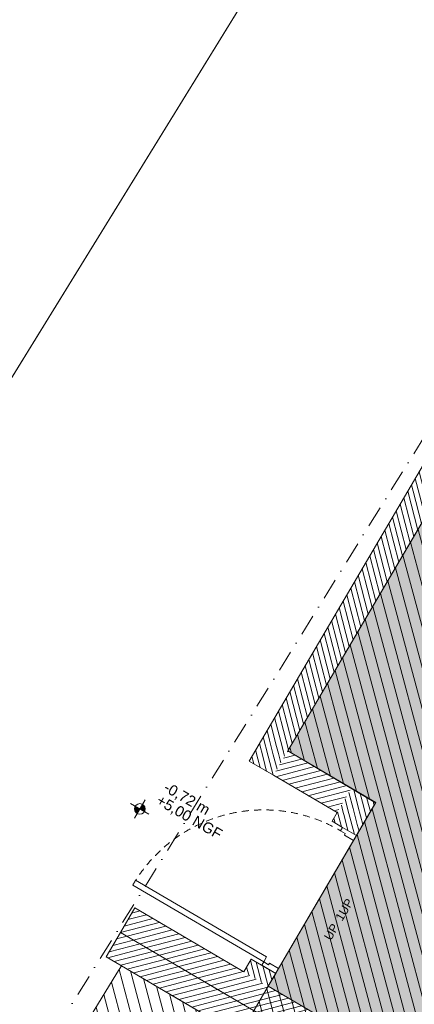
# Model space of a CAD drawing. Header units: millimetres. Extents: x -107151 to 48086, y -42122 to 43779.
# Tile 20 of 38: x -84481 to -81687, y 10023 to 16984. Entities that reach past the tile are written whole.
import ezdxf
from ezdxf.enums import TextEntityAlignment as Align

# ---------------------------------------------------------------- set-up
doc = ezdxf.new("R2010")
doc.units = ezdxf.units.MM
doc.header["$MEASUREMENT"] = 0
doc.linetypes.add('! FIN Pointille', pattern=[87.5, 50, -37.5])
doc.linetypes.add('! URB Limite propriété', pattern=[300, 150, -75, 0, -75])
for name, color, linetype in [('01-STR_Dalles.ARCHI', 7, 'Continuous'), ('01-STR_Murs extérieurs.ARCHI', 7, 'Continuous'), ('01-STR_Murs.ARCHI', 7, 'Continuous'), ('03-SURFACE _ Utile.ARCHI', 7, 'Continuous'), ('05-INF _ COTATIONS.ARCHI', 7, 'Continuous'), ('06-REP _ DESSIN.ARCHI', 7, 'Continuous'), ('07-VRD_Cadastre.ARCHI', 7, 'Continuous'), ('07-VRD_Terrain EDL_Environnement.ARCHI', 7, 'Continuous'), ('Marques de porte Archicad', 7, 'Continuous'), ('Marques de Zone Archicad', 7, 'Continuous'), ('Nouveau_07-VRD_Terrain EDL_Parcelle.ARCHI', 7, 'Continuous'), ('Portes Archicad', 7, 'Continuous')]:
    doc.layers.add(name, color=color, linetype=linetype)
doc.styles.add('STYLE_GENERE_1', font='arial.ttf')
doc.styles.add('STYLE_GENERE_2', font='arial.ttf')
pattern_1 = [(14.63202, (0, 0), (-9.47288, 36.283806), [])]
pattern_2 = [(284.5001, (0, 0), (36.30552, 9.389314), [])]
pattern_3 = [(284.63202, (0, 0), (36.283806, 9.47288), [])]

# ---------------------------------------------------------------- blocks, each defined once
blk = doc.blocks.new('Dalle_2_1', base_point=(-87430.6, 4298.7))
at = {"layer": '01-STR_Dalles.ARCHI', "color": 7, "linetype": 'Continuous', "lineweight": 5, "flags": 128}
blk.add_lwpolyline([(-87430.6, 4298.7), (-82255.2, 1307.4), (-82677.4, 463.1), (-75900.5, -3502.5), (-71923.2, 3207), (-71765.3, 3113.4), (-70549.2, 5164.8), (-77730.5, 9364.8), (-76774.8, 10994.8), (-81450.8, 13736.5), (-82582.8, 11814.7), (-81961.1, 11448.4), (-82923.4, 9806), (-83760.5, 10296.5), (-83793.1, 10243.2)], close=True, dxfattribs=at)
blk = doc.blocks.new('Local Tranfo._VEFA_20_1', base_point=(-79880.5, 10719))
at = {"layer": '03-SURFACE _ Utile.ARCHI', "linetype": 'Continuous', "lineweight": 0, "true_color": 0xe4e4e4}
blk.add_hatch(color=254, dxfattribs=at).paths.add_polyline_path([(-79008.1, 7975.5), (-77221.3, 11025), (-81550.8, 13566.8), (-82582.8, 11814.7), (-81960.2, 11449.9), (-82721.2, 10151.1)])
at = {"layer": 'Marques de Zone Archicad', "color": 7, "lineweight": 5, "insert": (-80045.1, 10967.4), "char_height": 100, "attachment_point": 1, "rotation": 329.99971, "style": 'STYLE_GENERE_1'}
blk.add_mtext('\\A1;{\\pql;\\pt0,50;\\fArial|b0|i0|c0|p0;\\W1.000000;16,68\\fArial|b0|i0|c0|p0;\\W1.000000;\\A1{\\H.66x;\\S^  ;}\\fArial|b0|i0|c0|p0;\\W1.000000; m\\fArial|b0|i0|c0|p0;\\W1.000000;\\A1{\\H.66x;\\S2^  ;}}', dxfattribs=at)
at = {"layer": 'Marques de Zone Archicad', "color": 7, "lineweight": 5}
for tag, height, style, p in [('ROOM_NAME', 125, 'STYLE_GENERE_2', (-80146.1, 11297.3)), ('measuredAreaCode', 100, 'STYLE_GENERE_1', (-80263.9, 11098.9)), ('DUMMY_862', 100, 'STYLE_GENERE_1', (-80362.1, 10928.8)), ('DUMMY_863', 100, 'STYLE_GENERE_1', (-80460.3, 10758.7)), ('stFloorCovering_0', 100, 'STYLE_GENERE_1', (-80091.5, 10772.5)), ('DUMMY_861', 125, 'STYLE_GENERE_2', (-79222.2, 10792.5)), ('stFloorCovering_1', 100, 'STYLE_GENERE_1', (-80123.7, 10564.3))]:
    blk.add_attdef(tag, text='', height=height, rotation=329.99971, dxfattribs=dict(at, style=style)).set_placement(p, align=Align.TOP_LEFT)
blk = doc.blocks.new('Maillage_2_1', base_point=(-73359, 28352))
at = {"layer": '07-VRD_Terrain EDL_Environnement.ARCHI', "color": 7, "linetype": 'Continuous', "lineweight": 5, "flags": 128}
blk.add_lwpolyline([(-97121.9, -5939.3), (-80319.8, 21290.2), (-78911.6, 23894.7, -0.240513), (-77131, 24310.4), (-32209.1, -1806.3, -0.399601)], format="xyb", dxfattribs=at)
blk = doc.blocks.new('Mur_17_1', base_point=(-83766.9, 10532))
at = {"layer": '01-STR_Murs extérieurs.ARCHI', "linetype": 'Continuous', "lineweight": 0, "true_color": 0x000000}
h = blk.add_hatch(dxfattribs=at)
h.set_pattern_fill('Hachure_simple_0001', color=18, style=0, pattern_type=2)
h.set_pattern_definition(pattern_1)
h.paths.add_polyline_path([(-83766.9, 10532), (-83868, 10359.4), (-79037.8, 7529.2), (-78936.7, 7701.8)])
h = blk.add_hatch(dxfattribs=at)
h.set_pattern_fill('Hachure_simple_0001', color=18, style=0, pattern_type=2)
h.set_pattern_definition(pattern_1)
h.paths.add_polyline_path([(-78936.7, 7701.8), (-79037.8, 7529.2), (-78865.2, 7428.1)])
h = blk.add_hatch(dxfattribs=at)
h.set_pattern_fill('Hachure_simple_0001', color=18, style=0, pattern_type=2)
h.set_pattern_definition(pattern_1)
h.paths.add_polyline_path([(-78764.1, 7600.7), (-78936.7, 7701.8), (-78865.2, 7428.1)])
at = {"layer": '01-STR_Murs extérieurs.ARCHI', "color": 7, "linetype": 'Continuous', "lineweight": 5, "flags": 128}
for points in [[(-83868, 10359.4), (-83766.9, 10532)], [(-82994.9, 10079.7), (-83766.9, 10532)], [(-83868, 10359.4), (-79382.9, 7731.5)], [(-79109.2, 7802.9), (-82822.3, 9978.6)], [(-79210.4, 7630.3), (-78865.2, 7428.1)]]:
    blk.add_lwpolyline(points, dxfattribs=at)
at = {"layer": '01-STR_Murs.ARCHI', "color": 7, "linetype": 'Continuous', "lineweight": 5, "flags": 128}
blk.add_lwpolyline([(-78865.2, 7428.1), (-78764.1, 7600.7)], dxfattribs=at)
blk = doc.blocks.new('Mur_36_1', base_point=(-82856.9, 11743.4))
at = {"layer": '01-STR_Murs extérieurs.ARCHI', "linetype": 'Continuous', "lineweight": 0, "true_color": 0x000000}
h = blk.add_hatch(dxfattribs=at)
h.set_pattern_fill('Hachure_simple_0001', color=18, style=0, pattern_type=2)
h.set_pattern_definition(pattern_2)
h.paths.add_polyline_path([(-81621.9, 13840.1), (-81723.2, 13668), (-81550.8, 13566.8), (-81621.6, 13840)])
h = blk.add_hatch(dxfattribs=at)
h.set_pattern_fill('Hachure_simple_0001', color=18, style=0, pattern_type=2)
h.set_pattern_definition(pattern_2)
h.paths.add_polyline_path([(-81621.6, 13840), (-81621.7, 13840.4), (-81621.9, 13840.1)])
h = blk.add_hatch(dxfattribs=at)
h.set_pattern_fill('Hachure_simple_0001', color=18, style=0, pattern_type=2)
h.set_pattern_definition(pattern_2)
h.paths.add_polyline_path([(-81621.7, 13840.4), (-81550.8, 13566.8), (-81449.3, 13739.1)])
h = blk.add_hatch(dxfattribs=at)
h.set_pattern_fill('Hachure_simple_0001', color=18, style=0, pattern_type=2)
h.set_pattern_definition(pattern_2)
h.paths.add_polyline_path([(-82582.8, 11814.7), (-81550.8, 13566.8), (-81723.2, 13668), (-82755.4, 11915.8)])
h = blk.add_hatch(dxfattribs=at)
h.set_pattern_fill('Hachure_simple_0001', color=18, style=0, pattern_type=2)
h.set_pattern_definition(pattern_2)
h.paths.add_polyline_path([(-82755.4, 11915.8), (-82856.9, 11743.4), (-82582.8, 11814.7)])
h = blk.add_hatch(dxfattribs=at)
h.set_pattern_fill('Hachure_simple_0001', color=18, style=0, pattern_type=2)
h.set_pattern_definition(pattern_2)
h.paths.add_polyline_path([(-82582.8, 11814.7), (-82856.9, 11743.4), (-82684.3, 11642.3)])
at = {"layer": '01-STR_Murs extérieurs.ARCHI', "color": 7, "linetype": 'Continuous', "lineweight": 5, "flags": 128}
for points in [[(-81621.7, 13840.4), (-82856.9, 11743.4)], [(-82582.8, 11814.7), (-81550.8, 13566.8)], [(-82856.9, 11743.4), (-82684.3, 11642.3)]]:
    blk.add_lwpolyline(points, dxfattribs=at)
at = {"layer": '01-STR_Murs.ARCHI', "color": 7, "linetype": 'Continuous', "lineweight": 5, "flags": 128}
blk.add_lwpolyline([(-81621.7, 13840.4), (-81449.3, 13739.1)], dxfattribs=at)
blk = doc.blocks.new('Porte 27_13')
at = {"layer": 'Portes Archicad', "color": 7, "linetype": 'Continuous', "lineweight": 5}
for p, q in [((497, 0), (497, 1074)), ((497, 1074), (537, 1074)), ((537, 1074), (537, 0)), ((-565, 85), (-565, 0)), ((565, 85), (565, 0)), ((-537, 0), (-565, 0)), ((-565, 0), (-565, -115)), ((-565, 0), (-565, -115)), ((-565, 0), (-565, -115)), ((-537, -40), (-537, 0)), ((537, 0), (497, 0)), ((565, 0), (537, 0)), ((537, 0), (537, -40)), ((565, -115), (565, 0)), ((565, 0), (565, -115)), ((565, 0), (565, -115)), ((-525, -40), (-537, -40)), ((-525, -115), (-525, -40)), ((537, -40), (525, -40)), ((525, -40), (525, -115)), ((-565, -115), (-525, -115)), ((525, -115), (565, -115))]:
    blk.add_line(p, q, dxfattribs=at)
at = {"layer": 'Portes Archicad', "color": 8, "linetype": '! FIN Pointille', "lineweight": 5}
blk.add_arc((537, 0), 1074, 90, 180, dxfattribs=at)
blk = doc.blocks.new('Marque porte 27_3')
at = {"layer": 'Marques de porte Archicad', "color": 7, "lineweight": 5, "style": 'STYLE_GENERE_1'}
for tag, p in [('DUMMY_228_0', (-158.6, -397.4)), ('DUMMY_228_1', (0, -397.4))]:
    blk.add_attdef(tag, text='', height=60, dxfattribs=at).set_placement(p, align=Align.TOP_LEFT)
blk = doc.blocks.new('Mur_101_1', base_point=(-82994.9, 10079.7))
at = {"layer": '01-STR_Murs extérieurs.ARCHI', "linetype": 'Continuous', "lineweight": 0, "true_color": 0x000000}
h = blk.add_hatch(dxfattribs=at)
h.set_pattern_fill('Hachure_simple_0001', color=18, style=0, pattern_type=2)
h.set_pattern_definition(pattern_3)
h.paths.add_polyline_path([(-82132.8, 11551), (-82233.9, 11378.4), (-81960.2, 11449.9)])
h = blk.add_hatch(dxfattribs=at)
h.set_pattern_fill('Hachure_simple_0001', color=18, style=0, pattern_type=2)
h.set_pattern_definition(pattern_3)
h.paths.add_polyline_path([(-82233.9, 11378.4), (-82061.3, 11277.3), (-81960.2, 11449.9)])
h = blk.add_hatch(dxfattribs=at)
h.set_pattern_fill('Hachure_simple_0001', color=18, style=0, pattern_type=2)
h.set_pattern_definition(pattern_3)
h.paths.add_polyline_path([(-82233.9, 11378.4), (-82269.5, 11317.6), (-82097, 11216.5), (-82061.3, 11277.3)])
h = blk.add_hatch(dxfattribs=at)
h.set_pattern_fill('Hachure_simple_0001', color=18, style=0, pattern_type=2)
h.set_pattern_definition(pattern_3)
h.paths.add_polyline_path([(-82893.8, 10252.2), (-82721.2, 10151.1), (-82668.3, 10241.5), (-82840.8, 10342.6)])
at = {"layer": '01-STR_Murs extérieurs.ARCHI', "color": 7, "linetype": 'Continuous', "lineweight": 5}
for p, q in [((-82269.5, 11317.6), (-82196.2, 11274.6)), ((-82196.2, 11274.6), (-82097, 11216.5)), ((-82840.8, 10342.6), (-82767.5, 10299.7)), ((-82767.5, 10299.7), (-82668.3, 10241.5))]:
    blk.add_line(p, q, dxfattribs=at)
at = {"layer": '01-STR_Murs extérieurs.ARCHI', "color": 7, "linetype": 'Continuous', "lineweight": 5, "flags": 128}
for points in [[(-81960.2, 11449.9), (-82132.8, 11551)], [(-82097, 11216.5), (-81960.2, 11449.9)], [(-82233.9, 11378.4), (-82269.5, 11317.6)], [(-82840.8, 10342.6), (-82893.8, 10252.2)], [(-82721.2, 10151.1), (-82668.3, 10241.5)]]:
    blk.add_lwpolyline(points, dxfattribs=at)
at = {"layer": 'Marques de porte Archicad', "color": 7, "lineweight": 5}
ref = blk.add_blockref('Marque porte 27_3', (-82555.2, 10830.1), dxfattribs=dict(at, rotation=59.63202045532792))
ref.add_attrib('DUMMY_228', 'UP', dxfattribs={"color": 7, "lineweight": 5, "height": 60, "rotation": 59.63202, "style": 'STYLE_GENERE_1'}).set_placement((-82329.7, 10500.5), align=Align.TOP_LEFT)
ref.add_attrib('DUMMY_228_1', '1UP', dxfattribs={"color": 7, "lineweight": 5, "height": 60, "rotation": 59.63202, "style": 'STYLE_GENERE_1'}).set_placement((-82249.5, 10637.3), align=Align.TOP_LEFT)
at = {"layer": 'Portes Archicad', "color": 7, "linetype": 'Continuous', "lineweight": 5, "xscale": -1, "zscale": 1000, "rotation": 59.63202045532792}
blk.add_blockref('Porte 27_13', (-82481.8, 10787.1), dxfattribs=at)
blk = doc.blocks.new('Mur_132_1', base_point=(-78764.1, 7600.7))
at = {"layer": '01-STR_Murs extérieurs.ARCHI', "linetype": 'Continuous', "lineweight": 0, "true_color": 0x000000}
h = blk.add_hatch(dxfattribs=at)
h.set_pattern_fill('Hachure_simple_0001', color=18, style=0, pattern_type=2)
h.set_pattern_definition([(194.63202, (0, 0), (-9.47288, 36.283806), [])])
h.paths.add_polyline_path([(-78835.6, 7874.4), (-83665.7, 10704.6), (-83766.9, 10532), (-78936.7, 7701.8)])
at = {"layer": '01-STR_Murs extérieurs.ARCHI', "color": 7, "linetype": 'Continuous', "lineweight": 5, "flags": 128}
for points in [[(-83665.7, 10704.6), (-83766.9, 10532)], [(-82893.8, 10252.2), (-83665.7, 10704.6)], [(-83766.9, 10532), (-79281.8, 7904)], [(-79008.1, 7975.5), (-82721.2, 10151.1)], [(-79109.2, 7802.9), (-78936.7, 7701.8)]]:
    blk.add_lwpolyline(points, dxfattribs=at)
blk = doc.blocks.new('Mur_145_1', base_point=(-82233.9, 11378.4))
at = {"layer": '01-STR_Murs extérieurs.ARCHI', "linetype": 'Continuous', "lineweight": 0, "true_color": 0x000000}
h = blk.add_hatch(dxfattribs=at)
h.set_pattern_fill('Hachure_simple_0001', color=18, style=0, pattern_type=2)
h.set_pattern_definition([(14.63202, (0, 0), (-9.47288, 36.283806), [])])
h.paths.add_polyline_path([(-82684.3, 11642.3), (-82233.9, 11378.4), (-82132.8, 11551), (-82582.8, 11814.7)])
at = {"layer": '01-STR_Murs extérieurs.ARCHI', "color": 7, "linetype": 'Continuous', "lineweight": 5, "flags": 128}
for points in [[(-82132.8, 11551), (-82582.8, 11814.7)], [(-82684.3, 11642.3), (-82233.9, 11378.4)]]:
    blk.add_lwpolyline(points, dxfattribs=at)
blk = doc.blocks.new('Cote de niveau_3_1', base_point=(-83630.2, 11404.8))
at = {"layer": '05-INF _ COTATIONS.ARCHI', "linetype": 'Continuous', "lineweight": 5}
for points in [[(-83630.2, 11404.8), (-83662.6, 11423.5), (-83667.3, 11409.7), (-83666.4, 11395.1), (-83659.9, 11382), (-83648.9, 11372.3)], [(-83630.2, 11404.8), (-83597.7, 11386), (-83593, 11399.9), (-83593.9, 11414.5), (-83600.4, 11427.6), (-83611.4, 11437.3)]]:
    blk.add_hatch(color=7, dxfattribs=at).paths.add_polyline_path(points)
at = {"layer": '05-INF _ COTATIONS.ARCHI', "color": 7, "linetype": 'Continuous', "lineweight": 5}
for p, q in [((-83695.1, 11442.3), (-83565.2, 11367.3)), ((-83667.7, 11339.8), (-83592.7, 11469.7))]:
    blk.add_line(p, q, dxfattribs=at)
blk.add_circle((-83630.2, 11404.8), 37.5, dxfattribs=at)
at = {"layer": '05-INF _ COTATIONS.ARCHI', "color": 7, "lineweight": 5, "char_height": 75, "attachment_point": 7, "rotation": 330, "style": 'STYLE_GENERE_1'}
for s, insert in [('\\A1;{\\pql;\\fArial|b0|i0|c0|p0;\\W1.000000;-0,72 m}', (-83475.2, 11523.2)), ('\\A1;{\\pql;\\fArial|b0|i0|c0|p0;\\W1.000000;+5,00 NGF}', (-83527.7, 11432.2))]:
    blk.add_mtext(s, dxfattribs=dict(at, insert=insert))

msp = doc.modelspace()

# ---------------------------------------------------------------- hatches: boundary and pattern name
at = {"layer": '06-REP _ DESSIN.ARCHI', "linetype": 'Continuous', "lineweight": 5}
h = msp.add_hatch(dxfattribs=at)
h.set_pattern_fill('Diagonales_0001', color=252, style=0, pattern_type=2)
h.set_pattern_definition([(104.9997, (-79064.295, 5139.94), (72.44453, 19.41107), [])])
h.paths.add_polyline_path([(-81550.766, 13566.783), (-77430.767, 20012.104), (-77006.217, 19763.34), (-76001.621, 21503.36), (-73659.618, 20151.21), (-74197.457, 19173.019), (-70743.889, 17197.355), (-71778.758, 15429.814), (-72175.503, 15662.285), (-73666.908, 13116.988), (-71049.983, 11589.75), (-72010.466, 9950.766), (-71273.442, 9520.854), (-73023.866, 6489.085), (-70797.185, 5188.781), (-71958.72, 3343.217), (-75888.912, -3286.91), (-82427.232, 536.761), (-82006.099, 1387.343), (-87331.405, 4460.821), (-83760.493, 10296.475), (-82923.443, 9806.01), (-81960.237, 11449.852), (-82582.839, 11814.663)])

# ---------------------------------------------------------------- linework, layer by layer
at = {"layer": '03-SURFACE _ Utile.ARCHI', "color": 254, "linetype": 'Continuous', "lineweight": 0, "true_color": 0xe4e4e4, "flags": 128}
msp.add_lwpolyline([(-79008.134, 7975.46), (-77221.284, 11024.976), (-81550.766, 13566.783), (-82582.839, 11814.663), (-81960.237, 11449.852), (-82721.219, 10151.126)], close=True, dxfattribs=at)
at = {"layer": '07-VRD_Cadastre.ARCHI', "color": 8, "linetype": 'Continuous', "lineweight": 5, "flags": 128}
msp.add_lwpolyline([(-95178.902, -2790.466), (-80319.804, 21290.159), (-78911.591, 23894.69, -0.2405134), (-77131.05, 24310.357), (-32209.088, -1806.28, -0.39960085), (-31731.765, -4735.102), (-46333.95, -30991.436)], format="xyb", dxfattribs=at)
at = {"layer": 'Nouveau_07-VRD_Terrain EDL_Parcelle.ARCHI', "color": 1, "linetype": '! URB Limite propriété', "lineweight": 15, "flags": 128}
msp.add_lwpolyline([(-77016.379, 22434.535), (-80376.932, 16951.425), (-81220.579, 14671.5), (-87656.289, 4325.036)], dxfattribs=at)

# ---------------------------------------------------------------- block references
at = {"layer": '01-STR_Dalles.ARCHI', "color": 7, "linetype": 'Continuous', "lineweight": 5}
msp.add_blockref('Dalle_2_1', (-87430.594, 4298.725), dxfattribs=at)
at = {"layer": '01-STR_Murs extérieurs.ARCHI', "color": 7, "lineweight": 5}
for name, p in [('Mur_36_1', (-82856.907, 11743.447)), ('Mur_101_1', (-82994.889, 10079.677)), ('Mur_145_1', (-82233.906, 11378.403)), ('Mur_132_1', (-78764.125, 7600.68)), ('Mur_17_1', (-83766.858, 10532.009))]:
    msp.add_blockref(name, p, dxfattribs=at)
at = {"layer": '03-SURFACE _ Utile.ARCHI', "color": 7, "linetype": 'Continuous', "lineweight": 5}
ref = msp.add_blockref('Local Tranfo._VEFA_20_1', (-79880.543, 10718.966), dxfattribs=at)
ref.add_attrib('ROOM_NAME', 'Local Tranfo.', dxfattribs={"layer": 'Marques de Zone Archicad', "color": 7, "lineweight": 5, "height": 125, "rotation": 329.9997146, "style": 'STYLE_GENERE_2'}).set_placement((-80146.06, 11297.327), align=Align.TOP_LEFT)
ref.add_attrib('stFloorCovering', 'Non défini', dxfattribs={"layer": 'Marques de Zone Archicad', "color": 7, "lineweight": 5, "height": 100, "rotation": 329.9997146, "style": 'STYLE_GENERE_1'}).set_placement((-80091.482, 10772.533), align=Align.TOP_LEFT)
ref.add_attrib('stFloorCovering_1', 'Non défini', dxfattribs={"layer": 'Marques de Zone Archicad', "color": 7, "lineweight": 5, "height": 100, "rotation": 329.9997146, "style": 'STYLE_GENERE_1'}).set_placement((-80123.701, 10564.318), align=Align.TOP_LEFT)
ref.add_attrib('measuredAreaCode', 'SU: ', dxfattribs={"layer": 'Marques de Zone Archicad', "color": 7, "lineweight": 5, "height": 100, "rotation": 329.9997146, "style": 'STYLE_GENERE_1'}).set_placement((-80263.919, 11098.907), align=Align.TOP_LEFT)
ref.add_attrib('DUMMY_862', 'Sol : ', dxfattribs={"layer": 'Marques de Zone Archicad', "color": 7, "lineweight": 5, "height": 100, "rotation": 329.9997146, "style": 'STYLE_GENERE_1'}).set_placement((-80362.134, 10928.795), align=Align.TOP_LEFT)
ref.add_attrib('DUMMY_863', 'Plaf. : ', dxfattribs={"layer": 'Marques de Zone Archicad', "color": 7, "lineweight": 5, "height": 100, "rotation": 329.9997146, "style": 'STYLE_GENERE_1'}).set_placement((-80460.349, 10758.684), align=Align.TOP_LEFT)
at = {"layer": '05-INF _ COTATIONS.ARCHI', "color": 7, "lineweight": 5}
msp.add_blockref('Cote de niveau_3_1', (-83630.156, 11404.794), dxfattribs=at)
at = {"layer": '07-VRD_Terrain EDL_Environnement.ARCHI', "color": 7, "lineweight": 5}
msp.add_blockref('Maillage_2_1', (-73359.046, 28352.006), dxfattribs=at)

doc.saveas('drawing.dxf')
